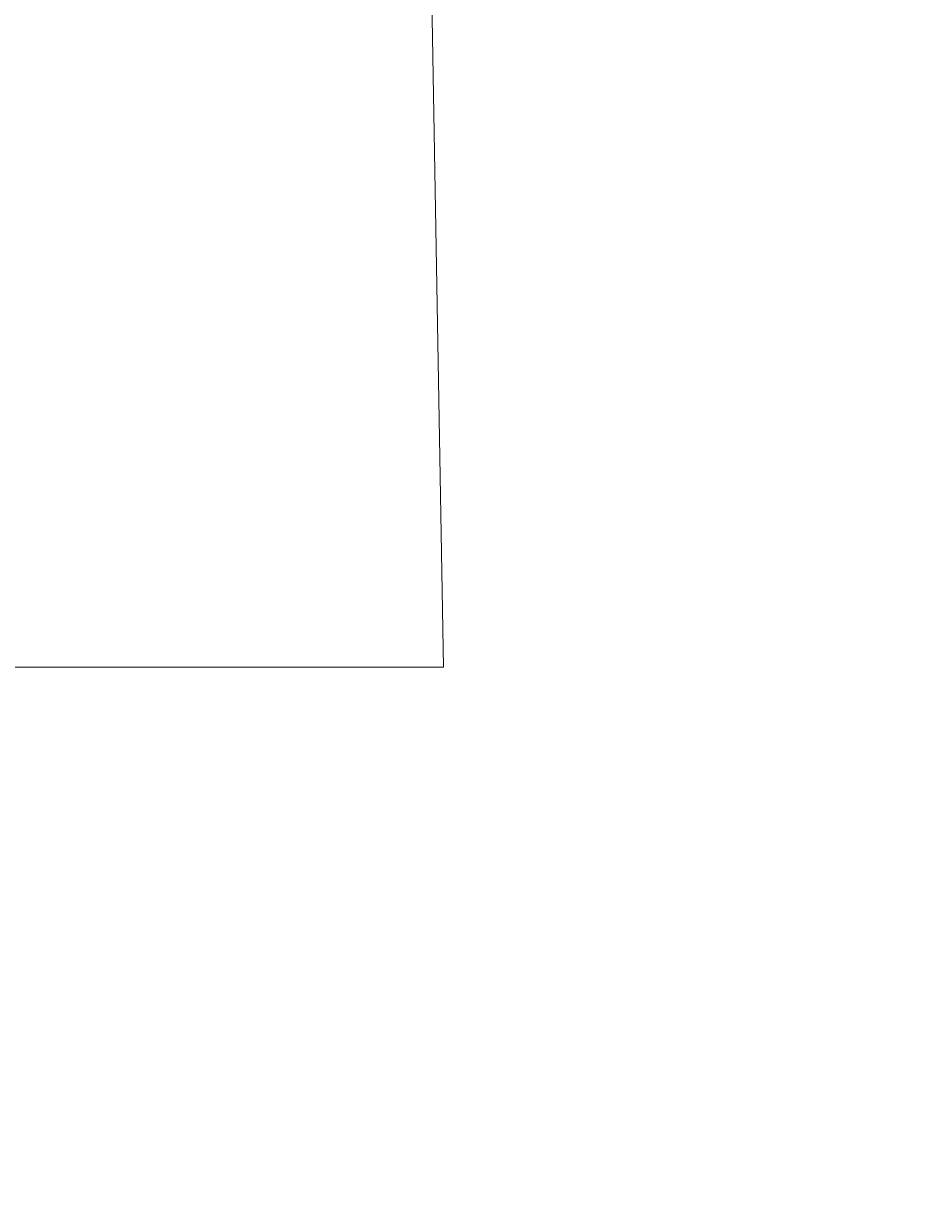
# Model space of a CAD drawing. Header units: inches. Extents: x 306235 to 1392759, y -66369 to 421098.
# Tile 84 of 91: x 709605 to 823928, y -3595 to 144063. Entities that reach past the tile are written whole.
import ezdxf

# ---------------------------------------------------------------- set-up
doc = ezdxf.new("R2010")
doc.units = ezdxf.units.IN
doc.header["$LTSCALE"] = 1800
doc.header["$MEASUREMENT"] = 0
doc.layers.get('0').update_dxf_attribs({"color": 253, "lineweight": 9})
doc.layers.add('TEXT', color=3, linetype='Continuous')
doc.styles.add('ROMANS', font='romans.shx')
doc.styles.add('ROMANT', font='romant')

msp = doc.modelspace()

# ---------------------------------------------------------------- linework, layer by layer
msp.add_lwpolyline([(315901, 291721.5), (758671.1, 291721.5), (762675.6, 62780.7), (319905.6, 62780.7)], close=True)

# ---------------------------------------------------------------- texts
at = {"layer": 'TEXT', "insert": (446500.4, 127332.3), "char_height": 500, "width": 3551.393, "attachment_point": 1, "style": 'ROMANS'}
msp.add_mtext('\\pi-129.07;COMPUTER\\P\\pi811.41;ROOM', dxfattribs=at)
at = {"layer": 'TEXT', "char_height": 500, "attachment_point": 1, "style": 'ROMANT', "bg_fill": 3, "box_fill_scale": 1.2, "bg_fill_color": 256, "bg_fill_transparency": 0}
for insert in [(452568.4, 22148.1), (443675.4, 372.9)]:
    msp.add_mtext_dynamic_manual_height_columns('\\pi1300.3;{\\W0.85;CONTROL \\P\\pi865.22;EQUIPMENT \\P\\pi1877.1;ROOM\\P\\pi450.34;(FOR UNIT#1)}', width=5535.2, gutter_width=1, heights=[0], dxfattribs=dict(at, insert=insert))

# ---------------------------------------------------------------- next in the draw order: texts
for insert in [(464686.4, 22038.1), (473778.4, 433.8)]:
    msp.add_mtext_dynamic_manual_height_columns('\\pi954.09;{\\W0.85;CONTROL \\P\\pi518.97;EQUIPMENT \\P\\pi1530.9;ROOM\\P\\pi104.09;(FOR UNIT#2)}', width=4842.708, gutter_width=1, heights=[0], dxfattribs=dict(at, insert=insert))

doc.saveas('drawing.dxf')
